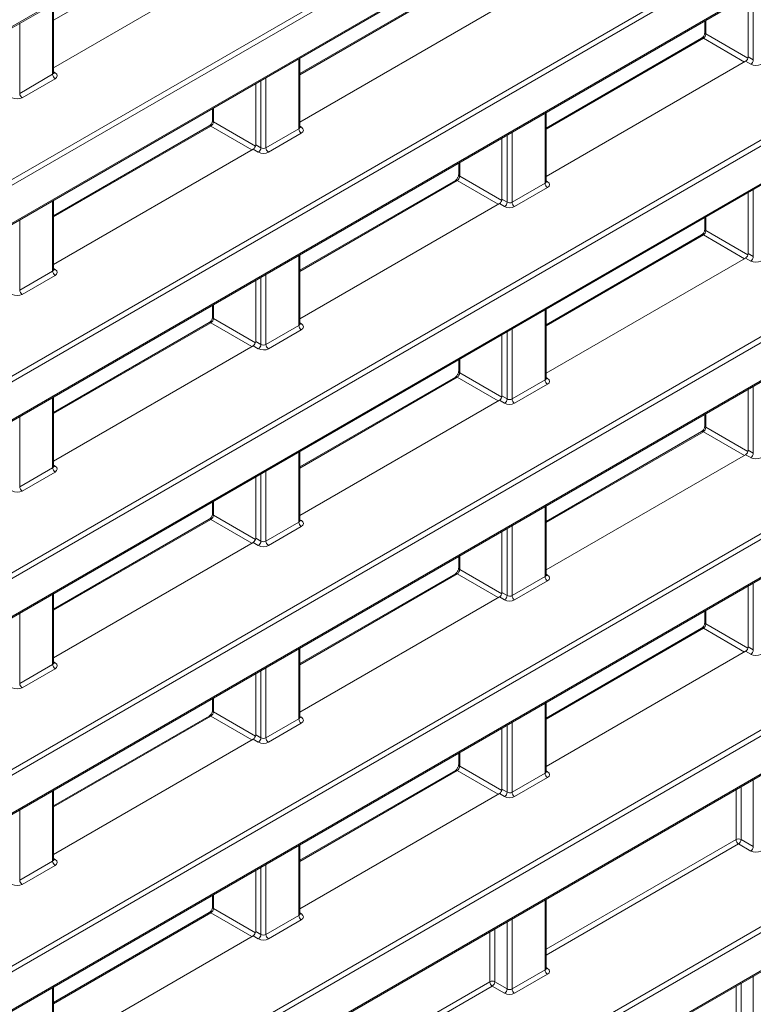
# Model space of a CAD drawing. Header units: millimetres. Extents: x 0 to 1118, y 0 to 864.
# Tile 41 of 146: x 352 to 362, y 183 to 197. Entities that reach past the tile are written whole.
import ezdxf

# ---------------------------------------------------------------- set-up
doc = ezdxf.new("R2010")
doc.units = ezdxf.units.MM

msp = doc.modelspace()

# ---------------------------------------------------------------- linework, layer by layer
at = {"color": 7, "linetype": 'Continuous', "lineweight": 15}
for p, q in [((348.88, 195.484), (370.847, 208.165)), ((348.89, 195.507), (370.857, 208.188)), ((348.856, 193.348), (370.823, 206.029)), ((370.857, 205.968), (348.89, 193.287)), ((348.88, 192.732), (370.847, 205.413)), ((348.89, 192.755), (370.857, 205.436)), ((348.856, 190.596), (370.823, 203.277)), ((370.857, 203.217), (348.89, 190.535)), ((348.88, 189.98), (370.847, 202.662)), ((348.89, 190.003), (370.857, 202.684)), ((348.856, 187.845), (370.823, 200.526)), ((370.857, 200.465), (348.89, 187.784)), ((348.88, 187.229), (370.847, 199.91)), ((348.89, 187.251), (370.857, 199.933)), ((352.238, 196.527), (355.032, 198.139)), ((348.856, 185.093), (370.823, 197.774)), ((370.857, 197.713), (348.89, 185.032)), ((357.863, 197.702), (355.685, 196.445)), ((352.238, 196.455), (352.238, 197.422)), ((361.962, 197.532), (361.962, 196.677)), ((355.685, 195.765), (358.479, 197.378)), ((348.88, 184.477), (370.847, 197.158)), ((348.89, 184.5), (370.857, 197.181)), ((361.356, 197.182), (361.356, 197.019)), ((361.31, 196.94), (359.133, 195.683)), ((355.685, 195.693), (355.685, 196.661)), ((359.133, 195.003), (361.926, 196.616)), ((361.999, 196.574), (361.926, 196.616)), ((361.962, 196.677), (362.034, 196.635)), ((351.763, 196.168), (352.224, 196.434)), ((352.258, 196.373), (351.797, 196.107)), ((355.067, 196.304), (355.067, 195.449)), ((354.462, 195.954), (354.462, 195.791)), ((359.133, 194.931), (359.133, 195.899)), ((354.416, 195.712), (352.238, 194.455)), ((355.21, 195.406), (355.671, 195.672)), ((355.705, 195.611), (355.245, 195.345)), ((358.514, 195.542), (358.514, 194.687)), ((352.238, 193.775), (355.032, 195.388)), ((355.104, 195.346), (355.032, 195.388)), ((355.067, 195.449), (355.14, 195.407)), ((357.909, 195.192), (357.909, 195.029)), ((348.856, 182.341), (370.823, 195.022)), ((370.857, 194.961), (348.89, 182.28)), ((357.863, 194.95), (355.685, 193.693)), ((358.657, 194.644), (359.118, 194.91)), ((359.153, 194.849), (358.692, 194.583)), ((352.238, 193.703), (352.238, 194.671)), ((358.514, 194.687), (358.587, 194.645)), ((361.962, 194.78), (361.962, 193.925)), ((355.685, 193.013), (358.479, 194.626)), ((358.552, 194.584), (358.479, 194.626)), ((348.88, 181.725), (370.847, 194.406)), ((348.89, 181.748), (370.857, 194.429)), ((361.356, 194.431), (361.356, 194.267)), ((361.31, 194.188), (359.133, 192.931)), ((355.685, 192.941), (355.685, 193.909)), ((359.133, 192.251), (361.926, 193.864)), ((361.999, 193.822), (361.926, 193.864)), ((361.962, 193.925), (362.034, 193.883)), ((351.763, 193.416), (352.224, 193.682)), ((352.258, 193.621), (351.797, 193.355)), ((355.067, 193.552), (355.067, 192.697)), ((354.462, 193.202), (354.462, 193.039)), ((359.133, 192.179), (359.133, 193.147)), ((354.416, 192.96), (352.238, 191.703)), ((355.21, 192.654), (355.671, 192.92)), ((355.705, 192.859), (355.245, 192.593)), ((358.514, 192.79), (358.514, 191.935)), ((352.238, 191.023), (355.032, 192.636)), ((355.104, 192.594), (355.032, 192.636)), ((355.067, 192.697), (355.14, 192.655)), ((357.909, 192.441), (357.909, 192.277)), ((348.856, 179.589), (370.823, 192.271)), ((370.857, 192.21), (348.89, 179.528)), ((357.863, 192.198), (355.685, 190.941)), ((358.657, 191.892), (359.118, 192.158)), ((359.153, 192.098), (358.692, 191.832)), ((352.238, 190.951), (352.238, 191.919)), ((358.514, 191.935), (358.587, 191.893)), ((361.962, 192.029), (361.962, 191.174)), ((355.685, 190.261), (358.479, 191.874)), ((358.552, 191.832), (358.479, 191.874)), ((348.88, 178.973), (370.847, 191.655)), ((348.89, 178.996), (370.857, 191.677)), ((361.356, 191.679), (361.356, 191.516)), ((361.31, 191.436), (359.133, 190.179)), ((355.685, 190.189), (355.685, 191.157)), ((359.133, 189.5), (361.926, 191.112)), ((361.999, 191.071), (361.926, 191.112)), ((361.962, 191.174), (362.034, 191.132)), ((351.763, 190.664), (352.224, 190.93)), ((352.258, 190.869), (351.797, 190.603)), ((355.067, 190.8), (355.067, 189.945)), ((354.462, 190.451), (354.462, 190.287)), ((359.133, 189.428), (359.133, 190.395)), ((354.416, 190.208), (352.238, 188.951)), ((355.21, 189.902), (355.671, 190.168)), ((355.705, 190.108), (355.245, 189.842)), ((358.514, 190.039), (358.514, 189.184)), ((352.238, 188.271), (355.032, 189.884)), ((355.104, 189.842), (355.032, 189.884)), ((355.067, 189.945), (355.14, 189.904)), ((357.909, 189.689), (357.909, 189.526)), ((348.856, 176.838), (370.823, 189.519)), ((370.857, 189.458), (348.89, 176.777)), ((357.863, 189.446), (355.685, 188.189)), ((358.657, 189.141), (359.118, 189.407)), ((359.153, 189.346), (358.692, 189.08)), ((352.238, 188.199), (352.238, 189.167)), ((358.514, 189.184), (358.587, 189.142)), ((361.962, 189.277), (361.962, 188.422)), ((355.685, 187.51), (358.479, 189.122)), ((358.552, 189.081), (358.479, 189.122)), ((348.88, 176.222), (370.847, 188.903)), ((348.89, 176.244), (370.857, 188.926)), ((361.356, 188.927), (361.356, 188.764)), ((361.31, 188.685), (359.133, 187.428)), ((355.685, 187.438), (355.685, 188.405)), ((359.133, 186.748), (361.926, 188.361)), ((361.999, 188.319), (361.926, 188.361)), ((361.962, 188.422), (362.034, 188.38)), ((351.763, 187.912), (352.224, 188.178)), ((352.258, 188.118), (351.797, 187.852)), ((355.067, 188.049), (355.067, 187.194)), ((354.462, 187.699), (354.462, 187.536)), ((359.133, 186.676), (359.133, 187.644)), ((354.416, 187.456), (352.238, 186.199)), ((355.21, 187.151), (355.671, 187.417)), ((355.705, 187.356), (355.245, 187.09)), ((358.514, 187.287), (358.514, 186.432)), ((352.238, 185.52), (355.032, 187.132)), ((355.104, 187.091), (355.032, 187.132)), ((355.067, 187.194), (355.14, 187.152)), ((357.909, 186.937), (357.909, 186.774)), ((357.863, 186.695), (355.685, 185.438)), ((358.657, 186.389), (359.118, 186.655)), ((359.153, 186.594), (358.692, 186.328)), ((352.238, 185.448), (352.238, 186.415)), ((358.514, 186.432), (358.587, 186.39)), ((355.685, 184.758), (358.479, 186.371)), ((358.552, 186.329), (358.479, 186.371)), ((361.862, 185.728), (362.034, 185.628)), ((355.685, 184.686), (355.685, 185.654)), ((361.999, 185.567), (361.827, 185.666)), ((351.763, 185.161), (352.224, 185.427)), ((352.258, 185.366), (351.797, 185.1)), ((355.067, 185.297), (355.067, 184.442)), ((354.462, 184.947), (354.462, 184.784)), ((359.133, 183.924), (359.133, 184.892)), ((354.416, 184.705), (352.238, 183.448)), ((355.21, 184.399), (355.671, 184.665)), ((355.705, 184.604), (355.245, 184.338)), ((352.238, 182.768), (355.032, 184.381)), ((355.104, 184.339), (355.032, 184.381)), ((355.067, 184.442), (355.14, 184.4)), ((358.657, 183.637), (359.118, 183.903)), ((359.153, 183.842), (358.692, 183.576)), ((352.238, 182.696), (352.238, 183.664)), ((358.552, 183.577), (358.379, 183.676)), ((358.415, 183.738), (358.587, 183.638))]:
    msp.add_line(p, q, dxfattribs=at)
at = {"color": 9, "linetype": 'Continuous', "lineweight": 15}
for p, q in [((354.44, 198.461), (352.238, 197.19)), ((357.887, 197.7), (355.685, 196.428)), ((362.034, 196.635), (362.034, 197.574)), ((352.224, 196.434), (352.224, 197.414)), ((351.763, 197.148), (351.763, 196.168)), ((361.37, 197.191), (361.37, 196.999)), ((361.335, 196.938), (359.133, 195.667)), ((361.909, 196.606), (361.335, 196.938)), ((361.37, 196.999), (361.959, 196.659)), ((355.671, 195.672), (355.671, 196.652)), ((352.238, 196.468), (352.26, 196.455)), ((355.14, 195.407), (355.14, 196.346)), ((355.21, 196.386), (355.21, 195.406)), ((354.476, 195.962), (354.476, 195.771)), ((354.476, 195.771), (355.064, 195.431)), ((359.118, 194.91), (359.118, 195.89)), ((354.44, 195.71), (352.238, 194.438)), ((355.015, 195.378), (354.44, 195.71)), ((355.685, 195.707), (355.707, 195.693)), ((358.657, 195.624), (358.657, 194.644)), ((358.587, 194.645), (358.587, 195.584)), ((357.923, 195.201), (357.923, 195.009)), ((357.887, 194.948), (355.685, 193.677)), ((358.462, 194.616), (357.887, 194.948)), ((357.923, 195.009), (358.511, 194.669)), ((359.133, 194.945), (359.154, 194.932)), ((362.034, 193.883), (362.034, 194.822)), ((352.224, 193.682), (352.224, 194.662)), ((351.763, 194.396), (351.763, 193.416)), ((361.37, 194.439), (361.37, 194.247)), ((361.37, 194.247), (361.959, 193.907)), ((361.335, 194.186), (359.133, 192.915)), ((361.909, 193.854), (361.335, 194.186)), ((355.671, 192.92), (355.671, 193.9)), ((352.238, 193.717), (352.26, 193.703)), ((355.14, 192.655), (355.14, 193.594)), ((355.21, 193.634), (355.21, 192.654)), ((354.476, 193.211), (354.476, 193.019)), ((354.476, 193.019), (355.064, 192.679)), ((359.118, 192.158), (359.118, 193.139)), ((354.44, 192.958), (352.238, 191.687)), ((355.015, 192.626), (354.44, 192.958)), ((355.685, 192.955), (355.707, 192.942)), ((358.657, 192.873), (358.657, 191.892)), ((358.587, 191.893), (358.587, 192.832)), ((357.923, 192.449), (357.923, 192.257)), ((357.887, 192.196), (355.685, 190.925)), ((358.462, 191.864), (357.887, 192.196)), ((357.923, 192.257), (358.511, 191.917)), ((359.133, 192.193), (359.154, 192.18)), ((362.034, 191.132), (362.034, 192.071)), ((352.224, 190.93), (352.224, 191.911)), ((351.763, 191.644), (351.763, 190.664)), ((361.37, 191.687), (361.37, 191.496)), ((361.37, 191.496), (361.959, 191.156)), ((361.335, 191.434), (359.133, 190.163)), ((361.909, 191.103), (361.335, 191.434)), ((355.671, 190.168), (355.671, 191.149)), ((352.238, 190.965), (352.26, 190.952)), ((355.14, 189.904), (355.14, 190.842)), ((355.21, 190.883), (355.21, 189.902)), ((354.476, 190.459), (354.476, 190.267)), ((359.118, 189.407), (359.118, 190.387)), ((354.476, 190.267), (355.064, 189.927)), ((354.44, 190.206), (352.238, 188.935)), ((355.015, 189.874), (354.44, 190.206)), ((355.685, 190.203), (355.707, 190.19)), ((358.657, 190.121), (358.657, 189.141)), ((358.587, 189.142), (358.587, 190.081)), ((357.923, 189.697), (357.923, 189.506)), ((357.887, 189.444), (355.685, 188.173)), ((358.462, 189.113), (357.887, 189.444)), ((357.923, 189.506), (358.511, 189.166)), ((359.133, 189.441), (359.154, 189.428)), ((362.034, 188.38), (362.034, 189.319)), ((352.224, 188.178), (352.224, 189.159)), ((351.763, 188.893), (351.763, 187.912)), ((361.37, 188.935), (361.37, 188.744)), ((361.37, 188.744), (361.959, 188.404)), ((361.335, 188.683), (359.133, 187.411)), ((361.909, 188.351), (361.335, 188.683)), ((355.671, 187.417), (355.671, 188.397)), ((352.238, 188.213), (352.26, 188.2)), ((355.14, 187.152), (355.14, 188.091)), ((355.21, 188.131), (355.21, 187.151)), ((354.476, 187.707), (354.476, 187.516)), ((359.118, 186.655), (359.118, 187.635)), ((354.476, 187.516), (355.064, 187.176)), ((354.44, 187.454), (352.238, 186.183)), ((355.015, 187.123), (354.44, 187.454)), ((355.685, 187.451), (355.707, 187.438)), ((358.657, 187.369), (358.657, 186.389)), ((358.587, 186.39), (358.587, 187.329)), ((357.923, 186.945), (357.923, 186.754)), ((357.887, 186.693), (355.685, 185.421)), ((358.462, 186.361), (357.887, 186.693)), ((357.923, 186.754), (358.511, 186.414)), ((359.133, 186.69), (359.154, 186.676)), ((362.034, 185.628), (362.034, 186.567)), ((352.224, 185.427), (352.224, 186.407)), ((361.792, 185.727), (361.792, 186.427)), ((361.862, 186.468), (361.862, 185.728)), ((351.763, 186.141), (351.763, 185.161)), ((359.133, 184.192), (361.792, 185.727)), ((355.671, 184.665), (355.671, 185.645)), ((361.827, 185.666), (359.133, 184.111)), ((352.238, 185.461), (352.26, 185.448)), ((355.14, 184.4), (355.14, 185.339)), ((355.21, 185.379), (355.21, 184.399)), ((354.476, 184.955), (354.476, 184.764)), ((359.118, 183.903), (359.118, 184.884)), ((354.476, 184.764), (355.064, 184.424)), ((354.44, 184.703), (352.238, 183.431)), ((355.015, 184.371), (354.44, 184.703)), ((355.685, 184.7), (355.707, 184.686)), ((358.657, 184.617), (358.657, 183.637)), ((358.415, 184.478), (358.415, 183.738)), ((358.587, 183.638), (358.587, 184.577)), ((358.345, 183.737), (358.345, 184.437)), ((359.133, 183.938), (359.154, 183.925)), ((362.034, 182.877), (362.034, 183.815)), ((352.224, 182.675), (352.224, 183.655)), ((355.685, 182.202), (358.345, 183.737)), ((358.379, 183.676), (355.685, 182.121)), ((361.792, 182.976), (361.792, 183.675)), ((361.862, 183.716), (361.862, 182.976))]:
    msp.add_line(p, q, dxfattribs=at)
for centre, radius, start, end in [((361.381, 197.021), 0.0247, 185.362, 244.6254), ((361.321, 196.917), 0.0248, 55.39, 114.6422), ((352.244, 196.478), 0.0278, 257.7218, 303.552), ((354.486, 195.793), 0.0248, 185.3868, 244.6005), ((354.426, 195.689), 0.0248, 55.39, 114.6422), ((355.691, 195.716), 0.0277, 257.6584, 303.6008), ((357.873, 194.927), 0.0248, 55.39, 114.6422), ((357.933, 195.031), 0.0247, 185.3379, 244.6211), ((359.139, 194.955), 0.0278, 257.7164, 303.5534), ((361.381, 194.27), 0.0247, 185.362, 244.6254), ((361.321, 194.166), 0.0248, 55.39, 114.6422), ((352.244, 193.727), 0.0278, 257.7113, 303.5585), ((354.486, 193.041), 0.0248, 185.3868, 244.6005), ((354.426, 192.937), 0.0248, 55.39, 114.6422), ((355.691, 192.965), 0.0277, 257.6584, 303.6008), ((357.873, 192.176), 0.0248, 55.39, 114.6422), ((357.933, 192.28), 0.0247, 185.3379, 244.6211), ((359.139, 192.203), 0.0278, 257.7164, 303.5534), ((361.381, 191.518), 0.0247, 185.362, 244.6254), ((361.321, 191.414), 0.0248, 55.3941, 114.6399), ((352.244, 190.975), 0.0278, 257.7113, 303.5585), ((354.486, 190.29), 0.0248, 185.3868, 244.6005), ((354.426, 190.186), 0.0248, 55.39, 114.6422), ((355.691, 190.213), 0.0277, 257.6584, 303.6008), ((357.873, 189.424), 0.0248, 55.3941, 114.6399), ((357.933, 189.528), 0.0247, 185.3379, 244.6211), ((359.139, 189.451), 0.0278, 257.7291, 303.5427), ((361.381, 188.766), 0.0247, 185.362, 244.6254), ((361.321, 188.662), 0.0248, 55.3946, 114.6385), ((352.244, 188.223), 0.0278, 257.7113, 303.5585), ((354.486, 187.538), 0.0248, 185.3868, 244.6005), ((354.426, 187.434), 0.0248, 55.3941, 114.6399), ((355.691, 187.461), 0.0277, 257.671, 303.5901), ((357.873, 186.672), 0.0248, 55.3946, 114.6385), ((357.933, 186.776), 0.0247, 185.3379, 244.6211), ((359.139, 186.7), 0.0278, 257.7254, 303.5464), ((352.244, 185.471), 0.0278, 257.724, 303.5478), ((354.486, 184.786), 0.0248, 185.3868, 244.6005), ((354.426, 184.682), 0.0248, 55.3946, 114.6385), ((355.691, 184.71), 0.0277, 257.6673, 303.5938), ((359.139, 183.948), 0.0278, 257.8976, 303.5363)]:
    msp.add_arc(centre, radius, start, end, dxfattribs=at)
at = {"color": 7, "linetype": 'Continuous', "lineweight": 15}
for centre, radius, start, end in [((361.955, 196.64), 0.0793, 303.5195, 356.4799), ((352.301, 196.437), 0.077, 182.6532, 236.7699), ((351.84, 196.171), 0.077, 182.6532, 236.7699), ((355.748, 195.676), 0.077, 182.6541, 236.7696), ((355.061, 195.412), 0.0793, 303.5195, 356.4799), ((355.287, 195.41), 0.077, 182.6541, 236.7696), ((359.195, 194.914), 0.077, 182.6533, 236.771), ((358.508, 194.65), 0.0793, 303.5225, 356.4818), ((358.734, 194.648), 0.077, 182.6533, 236.771), ((361.955, 193.888), 0.0793, 303.5195, 356.4799), ((352.301, 193.686), 0.077, 182.6541, 236.7696), ((351.84, 193.42), 0.077, 182.6541, 236.7696), ((355.748, 192.924), 0.077, 182.6533, 236.771), ((355.061, 192.66), 0.0793, 303.5195, 356.4799), ((355.287, 192.658), 0.077, 182.6533, 236.771), ((359.195, 192.162), 0.077, 182.6533, 236.771), ((358.508, 191.898), 0.0793, 303.5225, 356.4818), ((358.734, 191.896), 0.077, 182.6533, 236.771), ((361.955, 191.137), 0.0793, 303.5195, 356.4799), ((352.301, 190.934), 0.077, 182.6533, 236.771), ((351.84, 190.668), 0.077, 182.6533, 236.771), ((355.748, 190.172), 0.077, 182.6533, 236.771), ((355.061, 189.908), 0.0793, 303.5195, 356.4799), ((355.287, 189.906), 0.077, 182.6533, 236.771), ((359.195, 189.41), 0.077, 182.6538, 236.77), ((358.508, 189.147), 0.0793, 303.5225, 356.4818), ((358.734, 189.144), 0.077, 182.6538, 236.77), ((361.955, 188.385), 0.0793, 303.5191, 356.4801), ((352.301, 188.182), 0.077, 182.6533, 236.771), ((351.84, 187.916), 0.077, 182.6533, 236.771), ((355.748, 187.42), 0.077, 182.6538, 236.77), ((355.061, 187.157), 0.0793, 303.5195, 356.4799), ((355.287, 187.154), 0.077, 182.6538, 236.77), ((359.195, 186.659), 0.077, 182.6533, 236.7706), ((358.508, 186.395), 0.0793, 303.5222, 356.482), ((358.734, 186.393), 0.077, 182.6533, 236.7706), ((361.827, 185.659), 0.0771, 63.2353, 117.3366), ((361.869, 185.731), 0.077, 182.6567, 236.7671), ((361.783, 185.732), 0.0793, 303.5222, 356.482), ((361.955, 185.633), 0.0793, 303.5192, 356.4801), ((352.301, 185.43), 0.077, 182.6538, 236.77), ((351.84, 185.164), 0.077, 182.6538, 236.77), ((355.748, 184.669), 0.077, 182.6533, 236.7706), ((355.061, 184.405), 0.0793, 303.5191, 356.4801), ((355.287, 184.403), 0.077, 182.6533, 236.7706), ((359.195, 183.907), 0.077, 182.6534, 236.7704), ((358.38, 183.669), 0.0771, 63.2372, 117.3396), ((358.422, 183.741), 0.077, 182.6567, 236.7671), ((358.336, 183.743), 0.0793, 303.5192, 356.4801), ((358.508, 183.643), 0.0793, 303.5222, 356.482), ((358.734, 183.641), 0.077, 182.6534, 236.7704)]:
    msp.add_arc(centre, radius, start, end, dxfattribs=at)
for centre, major_axis, ratio, start_param, end_param in [((361.335, 196.978), (0.025, 0.0433), 0.55776, 3.927063, 5.497555), ((361.926, 196.657), (0.025, 0.0433), 0.577557, 3.927062, 5.497554), ((352.188, 196.415), (0.1, -0.0015), 0.587275, 5.506822, 7.060165), ((362.068, 196.616), (0.1, -0.0015), 0.587275, 3.953479, 5.506822), ((351.727, 196.149), (0.1, -0.0015), 0.587275, 3.953479, 5.506822), ((354.441, 195.75), (0.025, 0.0433), 0.55776, 3.927063, 5.497555), ((355.635, 195.653), (0.1, -0.0015), 0.587275, 5.506822, 7.060165), ((355.032, 195.428), (0.025, 0.0433), 0.577557, 3.927062, 5.497554), ((355.175, 195.428), (0.05, -0.0016), 0.597067, 3.96315, 5.516493), ((355.174, 195.387), (0.1, -0.0015), 0.587275, 3.953479, 5.506822), ((357.888, 194.988), (0.025, 0.0433), 0.55776, 3.927063, 5.497555), ((359.082, 194.892), (0.1, -0.0015), 0.587275, 5.506822, 7.060165), ((358.479, 194.667), (0.025, 0.0433), 0.577557, 3.927062, 5.497554), ((358.621, 194.626), (0.1, -0.0015), 0.587275, 3.953479, 5.506822), ((358.622, 194.666), (0.05, -0.0016), 0.597067, 3.96315, 5.516493), ((361.335, 194.227), (0.025, 0.0433), 0.55776, 3.927063, 5.497555), ((361.926, 193.905), (0.025, 0.0433), 0.577557, 3.927062, 5.497554), ((352.188, 193.663), (0.1, -0.0015), 0.587275, 5.506822, 7.060165), ((362.068, 193.864), (0.1, -0.0015), 0.587275, 3.953479, 5.506822), ((351.727, 193.397), (0.1, -0.0015), 0.587275, 3.953479, 5.506822), ((354.441, 192.998), (0.025, 0.0433), 0.55776, 3.927063, 5.497555), ((355.635, 192.902), (0.1, -0.0015), 0.587275, 5.506822, 7.060165), ((355.032, 192.677), (0.025, 0.0433), 0.577557, 3.927062, 5.497554), ((355.174, 192.636), (0.1, -0.0015), 0.587275, 3.953479, 5.506822), ((355.175, 192.676), (0.05, -0.0016), 0.597067, 3.96315, 5.516493), ((357.888, 192.237), (0.025, 0.0433), 0.55776, 3.927063, 5.497555), ((359.082, 192.14), (0.1, -0.0015), 0.587275, 5.506822, 7.060165), ((358.479, 191.915), (0.025, 0.0433), 0.577557, 3.927062, 5.497554), ((358.621, 191.874), (0.1, -0.0015), 0.587275, 3.953479, 5.506822), ((358.622, 191.914), (0.05, -0.0016), 0.597067, 3.96315, 5.516493), ((361.335, 191.475), (0.025, 0.0433), 0.55776, 3.927063, 5.497555), ((361.926, 191.153), (0.025, 0.0433), 0.577557, 3.927062, 5.497554), ((352.188, 190.912), (0.1, -0.0015), 0.587275, 5.506822, 7.060165), ((362.068, 191.112), (0.1, -0.0015), 0.587275, 3.953479, 5.506822), ((351.727, 190.646), (0.1, -0.0015), 0.587275, 3.953479, 5.506822), ((354.441, 190.247), (0.025, 0.0433), 0.55776, 3.927063, 5.497555), ((355.635, 190.15), (0.1, -0.0015), 0.587275, 5.506822, 7.060165), ((355.032, 189.925), (0.025, 0.0433), 0.577557, 3.927062, 5.497554), ((355.174, 189.884), (0.1, -0.0015), 0.587275, 3.953479, 5.506822), ((355.175, 189.924), (0.05, -0.0016), 0.597067, 3.96315, 5.516493), ((357.888, 189.485), (0.025, 0.0433), 0.55776, 3.927063, 5.497555), ((359.082, 189.388), (0.1, -0.0015), 0.587275, 5.506822, 7.060165), ((358.479, 189.163), (0.025, 0.0433), 0.577557, 3.927062, 5.497554), ((358.621, 189.122), (0.1, -0.0015), 0.587275, 3.953479, 5.506822), ((358.622, 189.163), (0.05, -0.0016), 0.597067, 3.96315, 5.516493), ((361.335, 188.723), (0.025, 0.0433), 0.55776, 3.927063, 5.497555), ((361.926, 188.401), (0.025, 0.0433), 0.577557, 3.927062, 5.497554), ((352.188, 188.16), (0.1, -0.0015), 0.587275, 5.506822, 7.060165), ((362.068, 188.36), (0.1, -0.0015), 0.587275, 3.953479, 5.506822), ((351.727, 187.894), (0.1, -0.0015), 0.587275, 3.953479, 5.506822), ((354.441, 187.495), (0.025, 0.0433), 0.55776, 3.927063, 5.497555), ((355.635, 187.398), (0.1, -0.0015), 0.587275, 5.506822, 7.060165), ((355.032, 187.173), (0.025, 0.0433), 0.577557, 3.927062, 5.497554), ((355.174, 187.132), (0.1, -0.0015), 0.587275, 3.953479, 5.506822), ((355.175, 187.173), (0.05, -0.0016), 0.597067, 3.96315, 5.516493), ((357.888, 186.733), (0.025, 0.0433), 0.55776, 3.927063, 5.497555), ((359.082, 186.636), (0.1, -0.0015), 0.587275, 5.506822, 7.060165), ((358.479, 186.412), (0.025, 0.0433), 0.577557, 3.927062, 5.497554), ((358.621, 186.37), (0.1, -0.0015), 0.587275, 3.953479, 5.506822), ((358.622, 186.411), (0.05, -0.0016), 0.597067, 3.96315, 5.516493), ((362.068, 185.609), (0.1, -0.0015), 0.587275, 3.953479, 5.506822), ((352.188, 185.408), (0.1, -0.0015), 0.587275, 5.506822, 7.060165), ((351.727, 185.142), (0.1, -0.0015), 0.587275, 3.953479, 5.506822), ((354.441, 184.743), (0.025, 0.0433), 0.55776, 3.927063, 5.497555), ((355.635, 184.646), (0.1, -0.0015), 0.587275, 5.506822, 7.060165), ((355.032, 184.422), (0.025, 0.0433), 0.577557, 3.927062, 5.497554), ((355.174, 184.38), (0.1, -0.0015), 0.587275, 3.953479, 5.506822), ((355.175, 184.421), (0.05, -0.0016), 0.597067, 3.96315, 5.516493), ((359.082, 183.885), (0.1, -0.0015), 0.587275, 5.506822, 7.060165), ((358.622, 183.659), (0.05, -0.0016), 0.597067, 3.96315, 5.516493), ((358.621, 183.619), (0.1, -0.0015), 0.587275, 3.953479, 5.506822)]:
    msp.add_ellipse(centre, major_axis=major_axis, ratio=ratio, start_param=start_param, end_param=end_param, dxfattribs=at)
at = {"color": 9, "linetype": 'Continuous', "lineweight": 15}
for centre in [(352.188, 196.456), (355.635, 195.694), (359.083, 194.932), (352.188, 193.704), (355.635, 192.942), (359.083, 192.18), (352.188, 190.952), (355.635, 190.19), (359.083, 189.429), (352.188, 188.2), (355.635, 187.439), (359.083, 186.677), (352.188, 185.449), (355.635, 184.687), (359.083, 183.925)]:
    msp.add_ellipse(centre, major_axis=(0.05, -0.0016), ratio=0.597067, start_param=5.516493, end_param=6.301891, dxfattribs=at)
at = {"color": 7, "linetype": 'Continuous', "lineweight": 15}
for points, knots in [([(361.356, 197.019), (361.356, 197.015), (361.355, 197.008), (361.35, 196.991), (361.342, 196.973), (361.331, 196.957), (361.319, 196.946), (361.313, 196.942), (361.31, 196.94)], [0, 0, 0, 0, 0.161619, 0.325539, 0.504706, 0.692366, 0.859097, 1, 1, 1, 1]), ([(352.239, 196.449), (352.239, 196.449), (352.24, 196.448), (352.238, 196.453), (352.238, 196.454), (352.238, 196.454)], [0, 0, 0, 0, 0.251176, 0.971048, 1, 1, 1, 1]), ([(354.462, 195.791), (354.461, 195.787), (354.461, 195.779), (354.456, 195.763), (354.448, 195.745), (354.436, 195.729), (354.425, 195.717), (354.419, 195.713), (354.416, 195.712)], [0, 0, 0, 0, 0.161617, 0.325536, 0.504701, 0.692303, 0.859098, 1, 1, 1, 1]), ([(355.686, 195.687), (355.686, 195.687), (355.687, 195.687), (355.685, 195.691), (355.685, 195.693), (355.685, 195.693)], [0, 0, 0, 0, 0.251126, 0.971014, 1, 1, 1, 1]), ([(357.909, 195.029), (357.909, 195.025), (357.908, 195.018), (357.903, 195.001), (357.895, 194.983), (357.884, 194.967), (357.872, 194.956), (357.866, 194.952), (357.863, 194.95)], [0, 0, 0, 0, 0.161614, 0.325548, 0.50471, 0.692308, 0.859035, 1, 1, 1, 1]), ([(359.134, 194.926), (359.134, 194.925), (359.134, 194.925), (359.132, 194.929), (359.133, 194.931), (359.133, 194.931)], [0, 0, 0, 0, 0.2515, 0.972069, 1, 1, 1, 1]), ([(361.356, 194.267), (361.356, 194.264), (361.355, 194.256), (361.35, 194.239), (361.342, 194.222), (361.331, 194.206), (361.319, 194.194), (361.313, 194.19), (361.31, 194.188)], [0, 0, 0, 0, 0.161619, 0.325539, 0.504706, 0.692366, 0.859097, 1, 1, 1, 1]), ([(352.239, 193.697), (352.239, 193.697), (352.24, 193.697), (352.238, 193.701), (352.238, 193.703), (352.238, 193.703)], [0, 0, 0, 0, 0.251175, 0.97107, 1, 1, 1, 1]), ([(354.462, 193.039), (354.461, 193.035), (354.461, 193.028), (354.456, 193.011), (354.448, 192.993), (354.436, 192.977), (354.425, 192.966), (354.419, 192.962), (354.416, 192.96)], [0, 0, 0, 0, 0.161617, 0.325536, 0.504701, 0.692303, 0.859098, 1, 1, 1, 1]), ([(355.686, 192.936), (355.686, 192.935), (355.687, 192.935), (355.685, 192.939), (355.685, 192.941), (355.685, 192.941)], [0, 0, 0, 0, 0.251397, 0.972065, 1, 1, 1, 1]), ([(357.909, 192.277), (357.909, 192.274), (357.908, 192.266), (357.903, 192.249), (357.895, 192.232), (357.884, 192.216), (357.872, 192.204), (357.866, 192.2), (357.863, 192.198)], [0, 0, 0, 0, 0.161614, 0.325548, 0.50471, 0.692308, 0.859035, 1, 1, 1, 1]), ([(359.134, 192.174), (359.134, 192.174), (359.134, 192.173), (359.132, 192.178), (359.133, 192.179), (359.133, 192.179)], [0, 0, 0, 0, 0.251228, 0.971018, 1, 1, 1, 1]), ([(361.356, 191.516), (361.356, 191.512), (361.355, 191.504), (361.35, 191.488), (361.342, 191.47), (361.331, 191.454), (361.319, 191.442), (361.313, 191.438), (361.31, 191.436)], [0, 0, 0, 0, 0.161623, 0.325543, 0.504705, 0.692367, 0.859098, 1, 1, 1, 1]), ([(352.239, 190.946), (352.239, 190.945), (352.24, 190.945), (352.238, 190.949), (352.238, 190.951), (352.238, 190.951)], [0, 0, 0, 0, 0.251447, 0.972122, 1, 1, 1, 1]), ([(354.462, 190.287), (354.461, 190.284), (354.461, 190.276), (354.456, 190.259), (354.448, 190.242), (354.436, 190.226), (354.425, 190.214), (354.419, 190.21), (354.416, 190.208)], [0, 0, 0, 0, 0.161617, 0.325536, 0.504701, 0.692303, 0.859098, 1, 1, 1, 1]), ([(355.686, 190.184), (355.686, 190.184), (355.687, 190.183), (355.685, 190.188), (355.685, 190.189), (355.685, 190.189)], [0, 0, 0, 0, 0.251126, 0.971014, 1, 1, 1, 1]), ([(357.909, 189.526), (357.909, 189.522), (357.908, 189.514), (357.903, 189.498), (357.895, 189.48), (357.884, 189.464), (357.872, 189.452), (357.866, 189.448), (357.863, 189.446)], [0, 0, 0, 0, 0.161618, 0.325552, 0.504709, 0.692309, 0.859035, 1, 1, 1, 1]), ([(359.134, 189.422), (359.134, 189.422), (359.134, 189.421), (359.132, 189.426), (359.133, 189.427), (359.133, 189.427)], [0, 0, 0, 0, 0.251222, 0.971018, 1, 1, 1, 1]), ([(361.356, 188.764), (361.356, 188.76), (361.355, 188.752), (361.35, 188.736), (361.342, 188.718), (361.331, 188.702), (361.319, 188.69), (361.313, 188.686), (361.31, 188.685)], [0, 0, 0, 0, 0.161623, 0.325543, 0.504706, 0.692367, 0.859097, 1, 1, 1, 1]), ([(352.239, 188.194), (352.239, 188.194), (352.24, 188.193), (352.238, 188.198), (352.238, 188.199), (352.238, 188.199)], [0, 0, 0, 0, 0.251175, 0.97107, 1, 1, 1, 1]), ([(354.462, 187.536), (354.461, 187.532), (354.461, 187.524), (354.456, 187.508), (354.448, 187.49), (354.436, 187.474), (354.425, 187.462), (354.419, 187.458), (354.416, 187.456)], [0, 0, 0, 0, 0.161621, 0.32554, 0.504701, 0.692304, 0.859099, 1, 1, 1, 1]), ([(355.686, 187.432), (355.686, 187.432), (355.687, 187.431), (355.685, 187.436), (355.685, 187.437), (355.685, 187.437)], [0, 0, 0, 0, 0.251119, 0.971014, 1, 1, 1, 1]), ([(357.909, 186.774), (357.909, 186.77), (357.908, 186.762), (357.903, 186.746), (357.895, 186.728), (357.884, 186.712), (357.872, 186.7), (357.866, 186.696), (357.863, 186.695)], [0, 0, 0, 0, 0.1616181, 0.3255518, 0.5047095, 0.6923093, 0.8590352, 1, 1, 1, 1]), ([(359.134, 186.67), (359.134, 186.67), (359.134, 186.67), (359.132, 186.674), (359.133, 186.676), (359.133, 186.676)], [0, 0, 0, 0, 0.251226, 0.971018, 1, 1, 1, 1]), ([(352.239, 185.442), (352.239, 185.442), (352.24, 185.441), (352.238, 185.446), (352.238, 185.447), (352.238, 185.447)], [0, 0, 0, 0, 0.251169, 0.97107, 1, 1, 1, 1]), ([(354.462, 184.784), (354.461, 184.78), (354.461, 184.772), (354.456, 184.756), (354.448, 184.738), (354.436, 184.722), (354.425, 184.71), (354.419, 184.707), (354.416, 184.705)], [0, 0, 0, 0, 0.161621, 0.32554, 0.504701, 0.692304, 0.859099, 1, 1, 1, 1]), ([(355.686, 184.68), (355.686, 184.68), (355.687, 184.68), (355.685, 184.684), (355.685, 184.686), (355.685, 184.686)], [0, 0, 0, 0, 0.251124, 0.971014, 1, 1, 1, 1]), ([(359.134, 183.919), (359.134, 183.918), (359.134, 183.918), (359.132, 183.922), (359.133, 183.924), (359.133, 183.924)], [0, 0, 0, 0, 0.251498, 0.972066, 1, 1, 1, 1])]:
    msp.add_open_spline(points, degree=3, knots=knots, dxfattribs=at)

doc.saveas('drawing.dxf')
